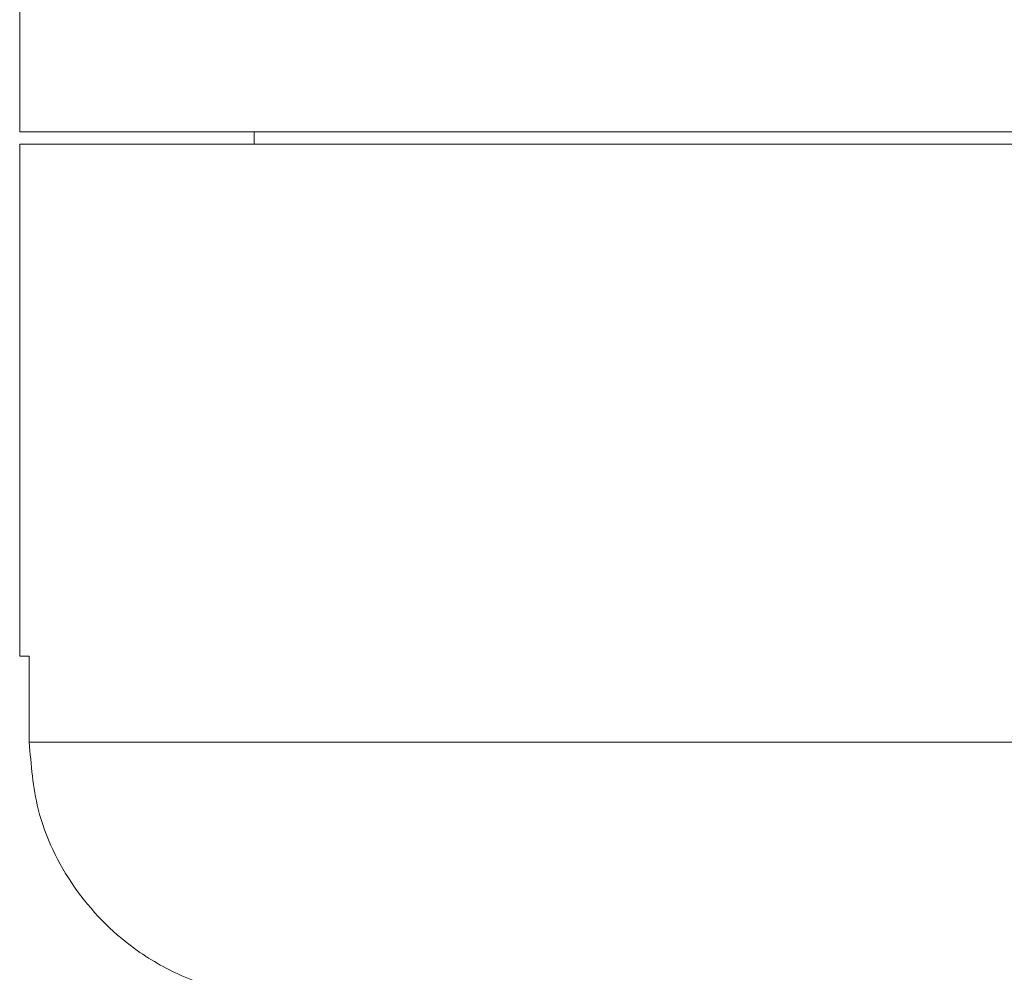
# Model space of a CAD drawing. Header units: inches. Extents: x -3.7 to 22.7, y -9.6 to 17.3.
# Tile 89 of 130: x 10.808 to 11.529, y 0.336 to 1.033. Entities that reach past the tile are written whole.
import ezdxf

# ---------------------------------------------------------------- set-up
doc = ezdxf.new("R2010")
doc.units = ezdxf.units.IN
doc.header["$MEASUREMENT"] = 0

msp = doc.modelspace()

# ---------------------------------------------------------------- linework, layer by layer
at = {"color": 7, "linetype": 'Continuous', "lineweight": 15}
for p, q in [((10.80804, 2.89228), (10.80804, 0.95128)), ((10.80804, 0.95128), (14.68304, 0.95128)), ((10.97954, 0.95128), (10.97954, 0.94228)), ((10.80804, 0.94228), (10.80804, 0.56728)), ((10.80804, 0.94228), (12.74554, 0.94228)), ((10.81508, 0.56728), (10.80804, 0.56728)), ((10.81508, 0.56728), (10.81508, 0.50428)), ((10.81508, 0.50428), (11.63742, 0.50428))]:
    msp.add_line(p, q, dxfattribs=at)
msp.add_open_spline([(10.99554, 0.31742), (10.99305, 0.31755), (10.96946, 0.31876), (10.9328, 0.32819), (10.8845, 0.35597), (10.84538, 0.39628), (10.81932, 0.45025), (10.81638, 0.48776), (10.81508, 0.50428)], degree=3, knots=[0, 0, 0, 0, 0.0262276, 0.2478114, 0.3876566, 0.6073859, 0.8271381, 1, 1, 1, 1], dxfattribs=at)

doc.saveas('drawing.dxf')
